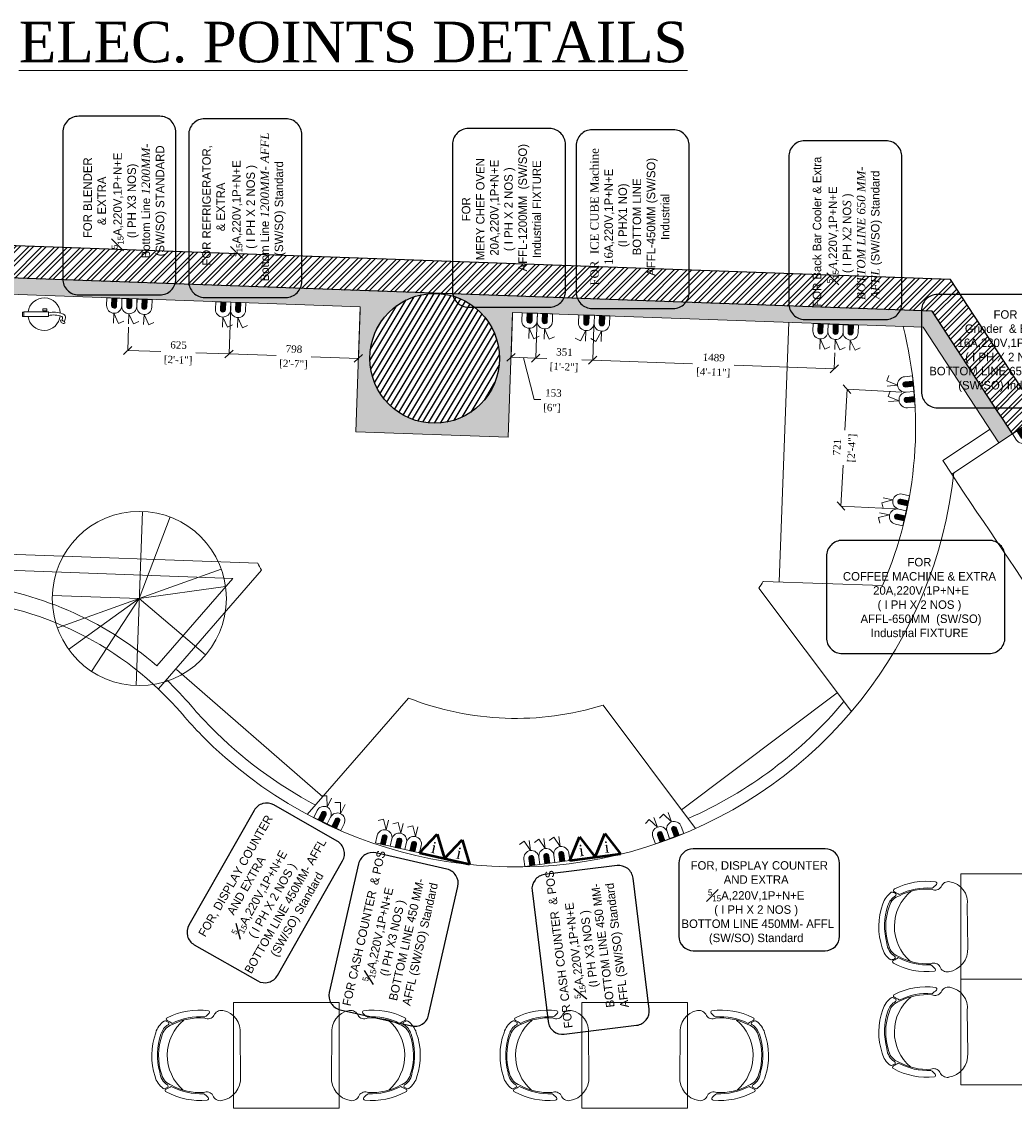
# Model space of a CAD drawing. Header units: millimetres. Extents: x 256680 to 410391, y -77299 to -22623.
# Tile 119 of 202: x 369274 to 375390, y -50220 to -43492. Entities that reach past the tile are written whole.
import ezdxf
from ezdxf.enums import TextEntityAlignment as Align

# ---------------------------------------------------------------- set-up
doc = ezdxf.new("R2010")
doc.units = ezdxf.units.MM
doc.header["$LTSCALE"] = 2.5
for name, color, linetype, lineweight in [('CKD Equipments', 252, 'Continuous', 0), ('CKD-Electrical Point', 7, 'Continuous', 25), ('CKD-Electrical Text', 7, 'Continuous', 25), ('ELEC', 1, 'Continuous', 5), ('Electrical', 1, 'Continuous', 5), ('ELEVATION 1', 143, 'Continuous', 18), ('ELEVATION 3', 23, 'Continuous', 13), ('FURNITURES', 30, 'Continuous', 15), ('HATCH LIGHT', 250, 'Continuous', 0), ('HATCH MEDIUM', 251, 'Continuous', 5), ('ROOM TEXT', 7, 'Continuous', 5), ('WALL', 132, 'Continuous', 25)]:
    doc.layers.add(name, color=color, linetype=linetype, lineweight=lineweight)
doc.layers.add('sp04000g0$0$S-COLS-PATT', color=252, linetype='Continuous')
doc.styles.add('CKD_Dimension Text', font='BOOKOSI.TTF')
doc.dimstyles.new('CKD-Dimensions', dxfattribs={"dimtxt": 45, "dimasz": 50, "dimexe": 0, "dimexo": 20, "dimgap": 20, "dimtad": 0, "dimdec": 0, "dimzin": 4, "dimdsep": 46, "dimtxsty": 'CKD_Dimension Text', "dimblk": 'OBLIQUE', "dimcen": 12, "dimclrd": 150, "dimclre": 150, "dimclrt": 7, "dimadec": 0, "dimazin": 2, "dimtfac": 1, "dimtdec": 0, "dimtofl": 0, "dimtmove": 1, "dimatfit": 2, "dimfxl": 1, "dimtfillclr": 7, "dimtolj": 1, "dimtzin": 0, "dimlwd": -1, "dimlwe": -1, "dimarcsym": 0})

# ---------------------------------------------------------------- blocks, each defined once
blk = doc.blocks.new('04P-CH~1')
blk.add_line((-0.6031, 0.6002), (-0.3259, 0.597))
for centre, radius, start, end in [((-0.6123, 0.4516), 0.1489, 86.45826, 170.84441), ((-0.3081, 0.4618), 0.1363, 9.13239, 97.50787), ((-0.7092, 0.4672), 0.0508, 170.84441, 251.00231), ((-0.2234, 0.474), 0.0508, 290.59406, 10.75195), ((-0.3026, 0.3344), 0.456, 173.92961, 208.62433), ((-0.7462, 0.3807), 0.01, 46.56635, 168.96112), ((-0.9103, 0.2073), 0.2488, 38.01323, 46.56635), ((-0.7491, 0.3792), 0.0464, 334.70337, 59.67207), ((-0.3125, 0.3391), 0.4025, 176.94568, 208.36885), ((-0.3123, 0.339), 0.3954, 177.0537, 208.52316), ((-0.6165, 0.3348), 0.3954, 333.0732, 4.54266), ((-0.6164, 0.3348), 0.4025, 333.22752, 4.65068), ((-0.181, 0.3871), 0.0464, 121.92429, 206.89299), ((-0.6261, 0.3299), 0.456, 332.97204, 7.66676), ((-0.0151, 0.2198), 0.2488, 135.03001, 143.58313), ((-0.184, 0.3885), 0.01, 12.63524, 135.03001), ((-0.465, 0.421), 0.2985, 220.6848, 320.38834), ((-0.5509, 0.0634), 0.1433, 143.88699, 158.53261), ((-0.5651, 0.1825), 0.1, 198.86575, 254.77146), ((-0.3595, 0.1854), 0.1, 286.8249, 342.73061), ((-0.3704, 0.0659), 0.1433, 23.06375, 37.70938), ((-0.6935, 0.1195), 0.01, 200.82595, 338.53261), ((-0.6722, 0.1012), 0.01, 162.69848, 217.18732), ((-0.5509, 0.0634), 0.1371, 154.57208, 162.69848), ((-0.5651, 0.1825), 0.1445, 217.18732, 254.77146), ((-0.6657, 0.118), 0.01, 32.6756, 154.57208), ((-0.5651, 0.1825), 0.1095, 212.6756, 265.19021), ((-0.4661, 0.4573), 0.3918, 251.35616, 290.2402), ((-0.5751, 0.0635), 0.01, 75.17077, 85.19021), ((-0.4624, 0.4792), 0.4208, 254.83048, 288.66311), ((-0.3595, 0.1854), 0.1095, 286.8249, 328.92077), ((-0.3595, 0.1854), 0.1445, 286.8249, 324.40904), ((-0.2571, 0.1237), 0.01, 27.02428, 148.92077), ((-0.3704, 0.0659), 0.1371, 18.89788, 27.02428), ((-0.2501, 0.1071), 0.01, 324.40904, 18.89788), ((-0.2294, 0.126), 0.01, 203.06375, 340.77041), ((-0.4661, 0.456), 0.435, 251.64897, 289.94739)]:
    blk.add_arc(centre, radius, start, end)
blk = doc.blocks.new('Table chair 1')
at = {"layer": 'FURNITURES'}
blk.add_lwpolyline([(-325, 325), (-325, -325), (325, -325), (325, 325)], close=True, dxfattribs=at)
at = {"layer": 'FURNITURES', "xscale": 946.5666576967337, "yscale": 946.5666576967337, "zscale": 946.5666576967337, "rotation": 180}
blk.add_blockref('04P-CH~1', (-439.7, 845.5), dxfattribs=at)
at = {"layer": 'FURNITURES', "xscale": -946.5666576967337, "yscale": 946.5666576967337, "zscale": 946.5666576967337}
blk.add_blockref('04P-CH~1', (-439.7, -850), dxfattribs=at)
blk = doc.blocks.new('t')
for p, q in [((119721.4, -21429.1), (119721.4, -20655.6)), ((119721.4, -21429.1), (120009.1, -20711.1)), ((119721.4, -21429.1), (120195.6, -20818)), ((119721.4, -21429.1), (120383.6, -21029.3)), ((118947.9, -21429.1), (120494.9, -21429.1)), ((119721.4, -21429.1), (118988.2, -21675.7)), ((119721.4, -21429.1), (119433.7, -22147.2)), ((119721.4, -21429.1), (119586.6, -22190.8)), ((119721.4, -21429.1), (120200.7, -22036.3))]:
    blk.add_line(p, q)
blk.add_circle((119721.4, -21429.1), 773.5)
blk = doc.blocks.new('fe')
at = {"color": 1}
for p, q in [((-120.2, 44.7), (-121.9, 54.2)), ((-105.6, 35.2), (-98.9, 37.2))]:
    blk.add_line(p, q, dxfattribs=at)
for points in [[(-22.1, 14.2), (128.9, 14.2), (128.9, -14.2), (-22.1, -14.2)], [(128.9, 13.2), (138.3, 13.2), (138.3, -13.2), (128.9, -13.2)], [(-12, -20.1), (12, -20.1), (12, -32.1), (-12, -32.1)], [(-8.1, -14.2), (8.1, -14.2), (8.1, -20.1), (-8.1, -20.1)]]:
    blk.add_lwpolyline(points, close=True, dxfattribs=at)
for centre, radius, start, end in [((4.8, 0), 100, 8.14071, 173.31205), ((-87.8, 23.6), 38.6, 146.97346, 188.44357), ((-101.6, 21.6), 24.7, 188.44357, 251.14202), ((-119.1, 54.8), 2.9, 111.49779, 190.49164), ((-113.9, 41.5), 17.1, 353.90866, 111.49779), ((-117.3, 33.1), 12, 10.16239, 103.78454), ((-87.8, 23.6), 21.2, 146.97346, 188.44357), ((-101.6, 21.6), 7.24, 188.44357, 251.14202), ((-53.4, 152.4), 146.6, 249.85674, 282.35037), ((-99.7, 40), 2.9, 286.93841, 353.90866), ((-54.1, 150), 161.6, 249.93384, 281.45108), ((4.8, 0), 100, 183.61637, 351.85929)]:
    blk.add_arc(centre, radius, start, end, dxfattribs=at)
blk = doc.blocks.new('A$C41F15E28')
at = {"layer": 'Electrical'}
blk.add_hatch(color=7, dxfattribs=at).paths.add_polyline_path([(15.5, 0), (-15.5, 0), (-15.5, -46.4, 0.414214), (0, -61.9, 0.414214), (15.5, -46.4)])
at = {"layer": 'Electrical', "color": 7}
for p, q in [((0, -92.9), (-31, -154.8)), ((0, -92.9), (0, -154.8)), ((-31, -154.8), (-61.9, -139.3))]:
    blk.add_line(p, q, dxfattribs=at)
blk.add_lwpolyline([(-46.4, 0), (46.4, 0), (46.4, -46.4, -0.414214), (0, -92.9), (0, -92.9, -0.414214), (-46.4, -46.4), (-46.4, 0)], format="xyb", dxfattribs=at)
blk.add_lwpolyline([(-15.5, 0), (15.5, 0), (15.5, -46.4, -0.414214), (0, -61.9, -0.414214), (-15.5, -46.4)], format="xyb", close=True, dxfattribs=at)
blk = doc.blocks.new('WQEREYTI')
at = {"layer": 'ELEC', "lineweight": 0}
blk.add_hatch(color=4, dxfattribs=at).paths.add_polyline_path([(5560326.96, 630080.87), (5560326.96, 630079.63), (5560328.82, 630079.63, 0.414214), (5560329.44, 630080.25, 0.414214), (5560328.82, 630080.87)])
at = {"layer": 'ELEC', "color": 4, "lineweight": 0}
for p, q in [((5560330.68, 630080.25), (5560333.16, 630080.25)), ((5560330.68, 630080.25), (5560333.16, 630079.01)), ((5560333.16, 630079.01), (5560332.54, 630077.77))]:
    blk.add_line(p, q, dxfattribs=at)
blk.add_lwpolyline([(5560326.96, 630078.39), (5560326.96, 630082.11), (5560328.82, 630082.11, -0.414214), (5560330.68, 630080.25), (5560330.68, 630080.25, -0.414214), (5560328.82, 630078.39), (5560326.96, 630078.39)], format="xyb", dxfattribs=at)
blk.add_lwpolyline([(5560326.96, 630079.63), (5560326.96, 630080.87), (5560328.82, 630080.87, -0.414214), (5560329.44, 630080.25, -0.414214), (5560328.82, 630079.63)], format="xyb", close=True, dxfattribs=at)
blk = doc.blocks.new('EQWRTYTREWERYTU')
at = {"layer": 'ELEC', "lineweight": 0}
blk.add_hatch(color=3, dxfattribs=at).paths.add_polyline_path([(5560326.38, 630073.1), (5560326.38, 630071.86), (5560328.24, 630071.86, 0.414214), (5560328.86, 630072.48, 0.414214), (5560328.24, 630073.1)])
at = {"layer": 'ELEC', "color": 3, "lineweight": 0}
for p, q in [((5560330.09, 630072.48), (5560332.57, 630072.48)), ((5560330.09, 630072.48), (5560332.57, 630071.25)), ((5560332.57, 630071.25), (5560331.95, 630070.01))]:
    blk.add_line(p, q, dxfattribs=at)
blk.add_lwpolyline([(5560326.38, 630070.63), (5560326.38, 630074.34), (5560328.24, 630074.34, -0.414214), (5560330.09, 630072.48), (5560330.09, 630072.48, -0.414214), (5560328.24, 630070.63), (5560326.38, 630070.63)], format="xyb", dxfattribs=at)
blk.add_lwpolyline([(5560326.38, 630071.86), (5560326.38, 630073.1), (5560328.24, 630073.1, -0.414214), (5560328.86, 630072.48, -0.414214), (5560328.24, 630071.86)], format="xyb", close=True, dxfattribs=at)
blk = doc.blocks.new('_Oblique')
at = {"color": 0, "linetype": 'ByBlock', "lineweight": -2}
blk.add_line((-0.5, -0.5), (0.5, 0.5), dxfattribs=at)
blk = doc.blocks.new('*D875')
at = {"layer": 'CKD Equipments', "color": 150}
for p, q in [((370560.9, -45240.3), (370550.7, -45537.5)), ((371358.7, -45267.6), (371348.5, -45564.8)), ((370550.7, -45537.5), (370841.6, -45547.4)), ((371348.5, -45564.8), (371057.6, -45554.8))]:
    blk.add_line(p, q, dxfattribs=at)
at = {"layer": 'Defpoints', "color": 0}
for p in [(370561.5, -45220.3), (371359.3, -45247.6), (370550.7, -45537.5)]:
    blk.add_point(p, dxfattribs=at)
at = {"layer": 'CKD Equipments', "color": 150, "linetype": 'ByBlock', "xscale": 50, "yscale": 50, "zscale": 50}
for p, rotation in [((370550.7, -45537.5), 178.0406714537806), ((371348.5, -45564.8), 358.0406714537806)]:
    blk.add_blockref('_Oblique', p, dxfattribs=dict(at, rotation=rotation))
at = {"layer": 'CKD Equipments', "color": 7, "char_height": 45, "attachment_point": 5, "rotation": 358.04067, "style": 'CKD_Dimension Text'}
for s, insert in [('\\A1;798', (370951.1, -45507.5)), ('\\A1;[2\'-7"]', (370947.8, -45602.2))]:
    blk.add_mtext(s, dxfattribs=dict(at, insert=insert))
blk = doc.blocks.new('*D876')
at = {"layer": 'CKD Equipments', "color": 150}
for p, q in [((370560.9, -45240.3), (370550.7, -45537.5)), ((369931.1, -45371.7), (369926.1, -45516.1)), ((369926.1, -45516.1), (370130.4, -45523.1)), ((370550.7, -45537.5), (370346.4, -45530.5))]:
    blk.add_line(p, q, dxfattribs=at)
at = {"layer": 'Defpoints', "color": 0}
for p in [(370561.5, -45220.3), (369931.8, -45351.7), (369926.1, -45516.1)]:
    blk.add_point(p, dxfattribs=at)
at = {"layer": 'CKD Equipments', "color": 150, "linetype": 'ByBlock', "xscale": 50, "yscale": 50, "zscale": 50}
for p, rotation in [((369926.1, -45516.1), 178.0406714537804), ((370550.7, -45537.5), 358.0406714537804)]:
    blk.add_blockref('_Oblique', p, dxfattribs=dict(at, rotation=rotation))
at = {"layer": 'CKD Equipments', "color": 7, "char_height": 45, "attachment_point": 5, "rotation": 358.04067, "style": 'CKD_Dimension Text'}
for s, insert in [('\\A1;625', (370239.9, -45482.8)), ('\\A1;[2\'-1"]', (370236.7, -45577.9))]:
    blk.add_mtext(s, dxfattribs=dict(at, insert=insert))
blk = doc.blocks.new('*D878')
at = {"layer": 'CKD Equipments', "color": 150}
for p, q in [((372298, -45301.5), (372288.8, -45558)), ((372450.4, -45306.9), (372441.2, -45563.5)), ((372288.8, -45558), (372441.2, -45563.5)), ((372432.1, -45817.5), (372365, -45560.8)), ((372472.1, -45818.9), (372432.1, -45817.5))]:
    blk.add_line(p, q, dxfattribs=at)
at = {"layer": 'Defpoints', "color": 0}
for p in [(372298.7, -45281.5), (372451.2, -45287), (372441.2, -45563.5)]:
    blk.add_point(p, dxfattribs=at)
at = {"layer": 'CKD Equipments', "color": 150, "linetype": 'ByBlock', "xscale": 50, "yscale": 50, "zscale": 50}
for p, rotation in [((372288.8, -45558), 177.9453521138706), ((372441.2, -45563.5), 357.9453521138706)]:
    blk.add_blockref('_Oblique', p, dxfattribs=dict(at, rotation=rotation))
at = {"layer": 'CKD Equipments', "color": 7, "char_height": 45, "attachment_point": 5, "rotation": 357.94535, "style": 'CKD_Dimension Text'}
for s, insert in [('\\A1;153', (372550.2, -45778.1)), ('\\A1;[6"]', (372540.6, -45872.5))]:
    blk.add_mtext(s, dxfattribs=dict(at, insert=insert))
blk = doc.blocks.new('*D879')
at = {"layer": 'CKD Equipments', "color": 150}
for p, q in [((372450.4, -45306.9), (372441.2, -45563.5)), ((372799.9, -45369.4), (372792.5, -45576.1)), ((372441.2, -45563.5), (372508.9, -45565.9)), ((372792.5, -45576.1), (372724.8, -45573.7))]:
    blk.add_line(p, q, dxfattribs=at)
at = {"layer": 'Defpoints', "color": 0}
for p in [(372451.2, -45287), (372800.6, -45349.4), (372792.5, -45576.1)]:
    blk.add_point(p, dxfattribs=at)
at = {"layer": 'CKD Equipments', "color": 150, "linetype": 'ByBlock', "xscale": 50, "yscale": 50, "zscale": 50}
for p, rotation in [((372441.2, -45563.5), 177.9453521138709), ((372792.5, -45576.1), 357.9453521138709)]:
    blk.add_blockref('_Oblique', p, dxfattribs=dict(at, rotation=rotation))
at = {"layer": 'CKD Equipments', "color": 7, "char_height": 45, "attachment_point": 5, "rotation": 357.94535, "style": 'CKD_Dimension Text'}
for s, insert in [('\\A1;351', (372618.4, -45526.2)), ('\\A1;[1\'-2"]', (372615, -45620.9))]:
    blk.add_mtext(s, dxfattribs=dict(at, insert=insert))
blk = doc.blocks.new('*D880')
at = {"layer": 'CKD Equipments', "color": 150}
for p, q in [((372799.9, -45369.4), (372792.5, -45576.1)), ((374284.5, -45530.3), (374280.9, -45629.5)), ((372792.5, -45576.1), (373408.3, -45598.2)), ((374280.9, -45629.5), (373665.2, -45607.4))]:
    blk.add_line(p, q, dxfattribs=at)
at = {"layer": 'Defpoints', "color": 0}
for p in [(372800.6, -45349.4), (374285.2, -45510.3), (374280.9, -45629.5)]:
    blk.add_point(p, dxfattribs=at)
at = {"layer": 'CKD Equipments', "color": 150, "linetype": 'ByBlock', "xscale": 50, "yscale": 50, "zscale": 50}
for p, rotation in [((372792.5, -45576.1), 177.9453521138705), ((374280.9, -45629.5), 357.9453521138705)]:
    blk.add_blockref('_Oblique', p, dxfattribs=dict(at, rotation=rotation))
at = {"layer": 'CKD Equipments', "color": 7, "char_height": 45, "attachment_point": 5, "rotation": 357.94535, "style": 'CKD_Dimension Text'}
for s, insert in [('\\A1;1489', (373538.3, -45559.6)), ('\\A1;[4\'-11"]', (373534.9, -45653.9))]:
    blk.add_mtext(s, dxfattribs=dict(at, insert=insert))
blk = doc.blocks.new('*D881')
at = {"layer": 'CKD Equipments', "color": 150}
for p, q in [((374360.6, -45754.4), (374347.2, -46006.6)), ((374696.8, -45772.3), (374360.6, -45754.4)), ((374322.4, -46474.5), (374335.8, -46222.4)), ((374658.6, -46492.3), (374322.4, -46474.5))]:
    blk.add_line(p, q, dxfattribs=at)
at = {"layer": 'Defpoints', "color": 0}
for p in [(374360.6, -45754.4), (374716.7, -45773.3), (374678.6, -46493.4)]:
    blk.add_point(p, dxfattribs=at)
at = {"layer": 'CKD Equipments', "color": 150, "linetype": 'ByBlock', "xscale": 50, "yscale": 50, "zscale": 50}
for p, rotation in [((374360.6, -45754.4), 86.96831597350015), ((374322.4, -46474.5), 266.9683159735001)]:
    blk.add_blockref('_Oblique', p, dxfattribs=dict(at, rotation=rotation))
at = {"layer": 'CKD Equipments', "color": 7, "char_height": 45, "attachment_point": 5, "rotation": 86.96832, "style": 'CKD_Dimension Text'}
for s, insert in [('\\A1;721', (374297.6, -46112.1)), ('\\A1;[2\'-4"]', (374392.6, -46117.2))]:
    blk.add_mtext(s, dxfattribs=dict(at, insert=insert))

msp = doc.modelspace()

# ---------------------------------------------------------------- hatches: boundary and pattern name
at = {"layer": 'HATCH LIGHT', "true_color": 0x636466}
h = msp.add_hatch(dxfattribs=at)
h.set_pattern_fill('ANSI32', color=251, scale=6)
h.set_pattern_definition([(45, (300231.21, -65953.15), (-40.411153, 40.411153), []), (45, (300258.15, -65953.15), (-40.411153, 40.411153), [])])
h.paths.add_polyline_path([(377374.1, -51818.1), (377180.1, -51866.9), (377361.6, -52587.8), (364809, -52587.7, -0.000263), (364794.5, -52787.7), (377618.3, -52787.8)])
h.paths.add_polyline_path([(365222.9, -44385.2), (365022.9, -44385.2, -0.011972), (364541.6, -53484.2), (364742.2, -53484.2, 0.01196)])
h.paths.add_polyline_path([(365206.6, -44925.7), (374885.5, -45274.7, 0.003501), (375379.6, -46028.8), (375547.2, -45919.6), (374997.1, -45078.6), (365212.8, -44725.8, -0.000262)])
h = msp.add_hatch(dxfattribs=at)
h.set_pattern_fill('ANSI36', color=251, scale=7)
h.set_pattern_definition([(45, (300231.21, -65953.148), (11.786586, 43.2174826), [55.5625, -11.1125, 0, -11.1125])])
h.paths.add_polyline_path([(371331.6, -46017.1), (372271, -46050.9), (372298.7, -45281.5), (374829.8, -45372.7), (375296.3, -46084.2), (375379.6, -46028.8, -0.003501), (374885.5, -45274.7), (371832.6, -45164.8, -0.403697), (372218.2, -45564.6, -1), (371418.2, -45564.6, -0.424809), (371832.6, -45164.8), (368000.1, -45026.5), (367996.5, -45126.4), (371359.3, -45247.6)])
at = {"layer": 'sp04000g0$0$S-COLS-PATT'}
h = msp.add_hatch(dxfattribs=at)
h.set_pattern_fill('ANSI31', color=256, scale=10, angle=13.97724, style=0)
h.set_pattern_definition([(58.97724, (136391.294, -100383.237), (-27.2085637, 16.3632687), [])])
edge = h.paths.add_edge_path()
edge.add_arc((371818.2, -45564.6), 400, 0, 360)

# ---------------------------------------------------------------- linework, layer by layer
at = {"layer": 'CKD-Electrical Text', "color": 6, "lineweight": 50}
for p, q in [((371725.3, -48611.4), (371832.6, -48495.3)), ((371832.6, -48495.3), (371879.5, -48646.3)), ((372807.2, -48637.2), (372867.4, -48491.1)), ((372867.4, -48491.1), (372963.8, -48616.4)), ((371879.5, -48646.3), (371986.8, -48530.2)), ((371986.8, -48530.2), (372033.6, -48681.2)), ((372650.5, -48658.1), (372710.8, -48512)), ((372710.8, -48512), (372807.2, -48637.2)), ((371725.3, -48611.4), (371879.5, -48646.3)), ((371879.5, -48646.3), (372033.6, -48681.2)), ((372650.5, -48658.1), (372807.2, -48637.2)), ((372807.2, -48637.2), (372963.8, -48616.4))]:
    msp.add_line(p, q, dxfattribs=at)
at = {"layer": 'CKD-Electrical Text', "color": 7, "linetype": 'Continuous'}
for points, elevation in [([(369624.5, -45174.1), (370124.2, -45174.1, 0.414214), (370223.1, -45075.2), (370223.1, -44172.3, 0.414214), (370124.2, -44073.4), (369624.5, -44073.4, 0.414214), (369525.6, -44172.3), (369525.6, -45075.2, 0.414214)], -24820.1), ([(370400.9, -45189.4), (370900.6, -45189.4, 0.414214), (370999.5, -45090.5), (370999.5, -44187.5, 0.414214), (370900.6, -44088.6), (370400.9, -44088.6, 0.414214), (370302, -44187.5), (370302, -45090.5, 0.414214)], -24820.1), ([(372026.2, -45249.7), (372525.9, -45249.7, 0.414214), (372624.8, -45150.8), (372624.8, -44247.8, 0.414214), (372525.9, -44148.9), (372026.2, -44148.9, 0.414214), (371927.3, -44247.8), (371927.3, -45150.8, 0.414214)], -24820.1), ([(372789, -45257.1), (373288.7, -45257.1, 0.414214), (373387.6, -45158.2), (373387.6, -44255.3, 0.414214), (373288.7, -44156.4), (372789, -44156.4, 0.414214), (372690.1, -44255.3), (372690.1, -45158.2, 0.414214)], -24820.1), ([(374099.5, -45325.1), (374599.1, -45325.1, 0.414214), (374698, -45226.2), (374698, -44323.3, 0.414214), (374599.1, -44224.4), (374099.5, -44224.4, 0.414214), (374000.6, -44323.3), (374000.6, -45226.2, 0.414214)], -24820.1), ([(374818, -45270.6), (374818, -45770.3, 0.414214), (374916.9, -45869.2), (375819.9, -45869.2, 0.414214), (375918.8, -45770.3), (375918.8, -45270.6, 0.414214), (375819.9, -45171.7), (374916.9, -45171.7, 0.414214)], -24820.1), ([(374232.7, -46784.6), (374232.7, -47284.3, 0.414214), (374331.6, -47383.2), (375234.5, -47383.2, 0.414214), (375333.4, -47284.3), (375333.4, -46784.6, 0.414214), (375234.5, -46685.7), (374331.6, -46685.7, 0.414214)], -24820.1), ([(370336.5, -49176.8), (370727.3, -49399.3, 0.414214), (370848.7, -49366), (371250.8, -48659.8, 0.414214), (371217.4, -48538.4), (370826.6, -48315.9, 0.414214), (370705.2, -48349.2), (370303.2, -49055.4, 0.414214)], -22338.1), ([(371235.9, -49577.5), (371674.5, -49677.1, 0.414214), (371781, -49610.1), (371961.1, -48817.7, 0.414214), (371894, -48711.1), (371455.5, -48611.5, 0.414214), (371349, -48678.5), (371168.9, -49470.9, 0.414214)], -22338.1), ([(373323.2, -48674.7), (373323.2, -49124.4, 0.414214), (373412.3, -49213.5), (374224.9, -49213.5, 0.414214), (374313.9, -49124.4), (374313.9, -48674.7, 0.414214), (374224.9, -48585.7), (373412.3, -48585.7, 0.414214)], -22338.1), ([(372616.7, -49727.7), (373063.1, -49672.8, 0.414214), (373140.6, -49573.6), (373041.4, -48767, 0.414214), (372942.2, -48689.5), (372495.9, -48744.4, 0.414214), (372418.4, -48843.6), (372517.5, -49650.2, 0.414214)], -22338.1)]:
    msp.add_lwpolyline(points, format="xyb", close=True, dxfattribs=dict(at, elevation=elevation))
at = {"layer": 'ELEVATION 1'}
for p, q in [((375241.5, -46000.5), (374949.5, -46194.8)), ((375379.6, -46028.8), (375004.9, -46278)), ((374949.5, -46194.8), (375004.9, -46278))]:
    msp.add_line(p, q, dxfattribs=at)
msp.add_lwpolyline([(375379.6, -46028.8), (375296.3, -46084.2), (374829.8, -45372.7), (372298.7, -45281.5), (372271, -46050.9), (371331.6, -46017.1), (371359.3, -45247.6), (367996.5, -45126.4)], dxfattribs=at)
at = {"layer": 'FURNITURES'}
for p, q in [((374000.2, -45342.8), (373942.5, -46941.8)), ((370727.4, -46825.9), (368838.3, -46757.8)), ((370574.7, -46920.4), (368934.6, -46861.3)), ((370751.4, -46869.6), (370115.3, -47601.2)), ((370574.7, -46920.4), (370106.6, -47458.7)), ((373843.1, -46938.2), (374578.6, -46964.7)), ((373816.1, -46980.1), (374386.7, -47740.6)), ((371128.1, -48265.2), (370226.3, -47481.1)), ((373339.9, -48345), (374299.8, -47624.8)), ((371657, -47657), (371033.1, -48374.5)), ((372856.2, -47700.2), (373426.8, -48460.8))]:
    msp.add_line(p, q, dxfattribs=at)
for centre, radius, start, end in [((372317.7, -45982.6), 2465, 336.52074, 14.43282), ((372317.7, -45982.6), 2715, 224.57352, 353.93164), ((372317.7, -45982.6), 1800, 207.93519, 209.52153), ((368713.5, -49081.8), 2139, 49.36083, 84.15735), ((372317.7, -45982.6), 1800, 326.34885, 327.93519), ((368713.5, -49081.8), 2039, 40.50816, 86.78492), ((368713.5, -49081.8), 2114, 40.50816, 46.65418), ((372317.7, -45982.6), 1800, 248.46397, 287.40641), ((372317.7, -45982.6), 2640, 293.74107, 320.01419), ((372164.6, -46133.5), 2500, 220.50816, 224.57352), ((372164.6, -46133.5), 2425, 220.50816, 224.57352), ((372317.7, -45982.6), 2640, 224.57352, 242.12931)]:
    msp.add_arc(centre, radius, start, end, dxfattribs=at)
at = {"layer": 'HATCH MEDIUM', "flags": 128}
msp.add_lwpolyline([(376631.1, -48868.1, 0.044115), (376508, -48514.3, 0.053087), (376280.7, -48125.5, -0.00866), (375004.9, -46278, -0.00866)], format="xyb", dxfattribs=at)
at = {"layer": 'WALL'}
for p, q in [((374997.1, -45078.6), (365213.8, -44725.9)), ((375547.2, -45919.6), (374997.1, -45078.6))]:
    msp.add_line(p, q, dxfattribs=at)
at = {"layer": 'WALL', "flags": 128}
msp.add_lwpolyline([(375547.2, -45919.6), (375379.6, -46028.8, -0.003501), (374885.5, -45274.7), (365206.6, -44925.7)], format="xyb", dxfattribs=at)
at = {"layer": 'WALL'}
msp.add_circle((371818.2, -45564.6), 400, dxfattribs=at)

# ---------------------------------------------------------------- block references
at = {"rotation": 269.9995000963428}
for p in [(375386, -49064.4), (375386, -49714.4), (370904.1, -49857.7), (373051, -49857.7)]:
    msp.add_blockref('Table chair 1', p, dxfattribs=at)
at = {"layer": 'CKD-Electrical Point', "color": 2, "lineweight": 50, "xscale": -1}
for p, rotation in [((369844.2, -45193.8), 358.0406714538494), ((369937.1, -45197), 358.0406714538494), ((370029.8, -45201.6), 358.0406714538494), ((370515.2, -45217.4), 358.0406714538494), ((370608, -45220.6), 358.0406714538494), ((374197.7, -45352.4), 358.0406714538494), ((374290.5, -45355.6), 358.0406714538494), ((374383.3, -45358.8), 358.0406714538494), ((375418.7, -46003.7), 32.70717898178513), ((371114.7, -48412.7), 154.2108292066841), ((371198.3, -48453.1), 154.2108292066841), ((373310, -48507.4), 200.0017315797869), ((371498.9, -48560.2), 167.2549325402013), ((371589.5, -48580.7), 167.2549325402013), ((371680, -48601.2), 167.2549325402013), ((373222.7, -48539.2), 200.0017315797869), ((372604.5, -48664.2), 187.5848486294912), ((372420.3, -48688.7), 187.5848486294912), ((372512.4, -48676.5), 187.5848486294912)]:
    msp.add_blockref('A$C41F15E28', p, dxfattribs=dict(at, rotation=rotation))
at = {"layer": 'CKD-Electrical Point', "color": 2, "lineweight": 50}
for name, p, xscale, yscale, zscale, rotation in [('EQWRTYTREWERYTU', (21494753.3, 140512635.3), -25.39999999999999, 25.4, 25.4, 87.91875900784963), ('EQWRTYTREWERYTU', (21494847.6, 140512631.9), -25.39999999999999, 25.4, 25.4, 87.91875900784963), ('WQEREYTI', (-10736174.9, 144195386), 25.85241221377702, 25.85241221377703, 25.85241221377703, 267.9390180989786), ('WQEREYTI', (-10736078.9, 144195382.5), 25.85241221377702, 25.85241221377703, 25.85241221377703, 267.9390180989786), ('WQEREYTI', (142010319, 29418726.2), 25.85241221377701, 25.85241221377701, 25.85241221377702, 185.2866173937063), ('WQEREYTI', (142010327.8, 29418630.6), 25.85241221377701, 25.85241221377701, 25.85241221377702, 185.2866173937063), ('EQWRTYTREWERYTU', (134640919.2, -46686295.4), -25.39999999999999, 25.4, 25.4, 347.3093222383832), ('EQWRTYTREWERYTU', (134640898.4, -46686387.5), -25.39999999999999, 25.4, 25.4, 347.3093222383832)]:
    msp.add_blockref(name, p, dxfattribs=dict(at, xscale=xscale, yscale=yscale, zscale=zscale, rotation=rotation))
at = {"layer": 'ELEVATION 3', "rotation": 180.4202872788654}
msp.add_blockref('fe', (369415.7, -45292.1), dxfattribs=at)
at = {"layer": 'HATCH MEDIUM', "xscale": -0.6936824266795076, "yscale": 0.6936824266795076, "zscale": 0.6936824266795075, "rotation": 87.93518763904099}
msp.add_blockref('t', (358134.6, 36486.5), dxfattribs=at)

# ---------------------------------------------------------------- texts
at = {"layer": 'CKD-Electrical Text', "color": 6, "lineweight": 50, "style": 'CKD_Dimension Text'}
for rotation, p in [(347.25132, (371813.9, -48578)), (347.25132, (371968.1, -48612.9)), (7.58124, (372722, -48596)), (7.58124, (372878.6, -48575.1))]:
    msp.add_text('i', height=70, rotation=rotation, dxfattribs=at).set_placement(p, align=Align.MIDDLE_CENTER)
at = {"layer": 'CKD-Electrical Text', "color": 4, "linetype": 'Continuous', "char_height": 52.272, "width": 991.627, "attachment_point": 5, "rotation": 90, "style": 'CKD_Dimension Text'}
for s, insert in [('{\\fCentury Gothic|b0|i0|c238|p34;\\C256;  FOR \\fCentury Gothic|b0|i0|c0|p34;REFRIGERATOR,\\P & EXTRA \\P\\A1;{\\H0.7x;\\S5#15;}\\H1.00002x;A\\fCentury Gothic|b0|i0|c238|p34;,220V,1P+N+E \\P ( I PH X \\fCentury Gothic|b0|i0|c0|p34;2\\fCentury Gothic|b0|i0|c238|p34; NO\\fCentury Gothic|b0|i0|c0|p34;S\\fCentury Gothic|b0|i0|c238|p34; )\\fCentury Gothic|b0|i0|c0|p34; \\P\\fCentury Gothic|b0|i0|c238|p34; \\fCentury Gothic|b0|i0|c0|p34;Bottom Line \\fBookman Old Style|b0|i1|c0|p18;\\H0.99998x;1200MM- AFFL\\fCentury Gothic|b0|i0|c238|p34; (SW/SO)\\fBookman Old Style|b0|i1|c0|p18; \\fCentury Gothic|b0|i0|c238|p34;Standard }', (370642.8, -44641.7)), ('\\A1;{\\fCentury Gothic|b0|i0|c238|p34;\\C7;  FOR\\fCentury Gothic|b0|i0|c0|p34; BLENDER\\P& EXTRA \\P{\\H0.7x;\\S5#15;}\\fCentury Gothic|b0|i0|c238|p34;\\H1.00002x;A,220V,1P+N+E \\P(I PH X\\fCentury Gothic|b0|i0|c0|p34;3\\fCentury Gothic|b0|i0|c238|p34; NO\\fCentury Gothic|b0|i0|c0|p34;S\\fCentury Gothic|b0|i0|c238|p34;)\\P\\fCentury Gothic|b0|i0|c0|p34;\\C256;Bottom Line \\fBookman Old Style|b0|i1|c0|p18;\\H0.99998x;1200MM- \\fCentury Gothic|b0|i0|c0|p34;\\H1.00002x;\\C7;  \\P\\fCentury Gothic|b0|i0|c238|p34;(SW/SO) STANDARD}', (369909.9, -44594.7)), ('{\\fCentury Gothic|b0|i0|c238|p34;\\C7;FOR \\P\\fCentury Gothic|b0|i0|c0|p34;MERY CHEF OVEN\\P 20\\fCentury Gothic|b0|i0|c238|p34;A,220V,1P+N+E \\P( I\\fCentury Gothic|b0|i0|c0|p34; \\fCentury Gothic|b0|i0|c238|p34;PH X\\fCentury Gothic|b0|i0|c0|p34; 2 \\fCentury Gothic|b0|i0|c238|p34;NO\\fCentury Gothic|b0|i0|c0|p34;S \\fCentury Gothic|b0|i0|c238|p34;) \\A1; \\P AFFL-\\fCentury Gothic|b0|i0|c0|p34;1200MM\\fCentury Gothic|b0|i0|c238|p34; \\fCentury Gothic|b0|i0|c0|p34; \\fCentury Gothic|b0|i0|c238|p34;(SW/SO)\\PIndustrial FIXTURE}', (372230, -44646.3)), ('{\\C7;FOR  ICE CUBE Machine\\P16\\fCentury Gothic|b0|i0|c238|p34;A,220V,1P+N+E\\P (I PHX\\fCentury Gothic|b0|i0|c0|p34;1\\fCentury Gothic|b0|i0|c238|p34; NO)\\fCentury Gothic|b0|i0|c0|p34; \\PBOTTOM LINE \\PAFFL-450MM \\fCentury Gothic|b0|i0|c238|p34;(SW/SO)\\PIndustrial} ', (373021.3, -44693.1)), ('{\\fCentury Gothic|b0|i0|c238|p34;\\C256;  FOR\\fCentury Gothic|b0|i0|c0|p34; Back Bar Cooler & Extra \\P\\A1;{\\H0.7x;\\S5#15;}\\fBookman Old Style|b0|i1|c0|p18;A\\fCentury Gothic|b0|i0|c238|p34;,220V,1P+N+E \\P ( I PH X\\fBookman Old Style|b0|i1|c0|p18;2\\fCentury Gothic|b0|i0|c238|p34; NO\\fBookman Old Style|b0|i1|c0|p18;S\\fCentury Gothic|b0|i0|c238|p34; )\\P \\fBookman Old Style|b0|i1|c0|p18;BOTTOM LINE 650 MM- AFFL\\fCentury Gothic|b0|i0|c238|p34; (SW/SO) Standard}', (374362, -44803.8))]:
    msp.add_mtext(s, dxfattribs=dict(at, insert=insert))
at = {"layer": 'CKD-Electrical Text', "color": 4, "linetype": 'Continuous', "char_height": 52.272, "width": 991.627, "attachment_point": 5, "style": 'CKD_Dimension Text'}
for s, insert in [('{\\fCentury Gothic|b0|i0|c238|p34;\\C7;FOR\\fCentury Gothic|b0|i0|c0|p34;  \\P\\pxt16;Grinder  & Extra\\P\\pt0;\\A1;16\\H1.00002x;A\\fCentury Gothic|b0|i0|c238|p34;,220V,1P+N+E \\P ( I PH X \\fCentury Gothic|b0|i0|c0|p34;2\\fCentury Gothic|b0|i0|c238|p34; NO\\fCentury Gothic|b0|i0|c0|p34;S\\fCentury Gothic|b0|i0|c238|p34; )\\P \\fCentury Gothic|b0|i0|c0|p34;BOTTOM LINE 650 MM- AFFL\\fCentury Gothic|b0|i0|c238|p34; (SW/SO) Industrial}', (375336.6, -45520.2)), ('{\\fCentury Gothic|b0|i0|c238|p34;\\C7;FOR \\P\\fCentury Gothic|b0|i0|c0|p34;COFFEE MACHINE & EXTRA\\P 20\\fCentury Gothic|b0|i0|c238|p34;A,220V,1P+N+E \\P( I\\fCentury Gothic|b0|i0|c0|p34; \\fCentury Gothic|b0|i0|c238|p34;PH X\\fCentury Gothic|b0|i0|c0|p34; 2 \\fCentury Gothic|b0|i0|c238|p34;NO\\fCentury Gothic|b0|i0|c0|p34;S \\fCentury Gothic|b0|i0|c238|p34;) \\A1; \\P AFFL-\\fCentury Gothic|b0|i0|c0|p34;650MM\\fCentury Gothic|b0|i0|c238|p34; \\fCentury Gothic|b0|i0|c0|p34; \\fCentury Gothic|b0|i0|c238|p34;(SW/SO)\\PIndustrial FIXTURE}', (374806.3, -47038.3))]:
    msp.add_mtext(s, dxfattribs=dict(at, insert=insert))
at = {"layer": 'CKD-Electrical Text', "color": 4, "linetype": 'Continuous', "char_height": 52.272, "attachment_point": 5, "style": 'CKD_Dimension Text'}
for s, width, insert, rotation in [('\\pxt12;{\\fCentury Gothic|b0|i0|c238|p34; \\C7; FO\\fCentury Gothic|b0|i0|c0|p34;R, DISPLAY COUNTER AND EXTRA\\P\\pt0;\\A1;{\\H0.7x;\\S5#15;}\\H1.00002x;A\\fCentury Gothic|b0|i0|c238|p34;,220V,1P+N+E \\P\\pt12;\\fCentury Gothic|b0|i0|c0|p34;( \\fCentury Gothic|b0|i0|c238|p34;I PH X \\fCentury Gothic|b0|i0|c0|p34;2\\fCentury Gothic|b0|i0|c238|p34; NO\\fCentury Gothic|b0|i0|c0|p34;S\\fCentury Gothic|b0|i0|c238|p34; )\\P\\pt0; \\fCentury Gothic|b0|i0|c0|p34;BOTTOM LINE 450MM- AFFL\\fCentury Gothic|b0|i0|c238|p34; \\P(SW/SO) Standard}', 1029.289, (370781.6, -48883.2), 60.34528), ('{\\fCentury Gothic|b0|i0|c238|p34;\\C256;  FOR \\fCentury Gothic|b0|i0|c0|p34;CASH COUNTER  & POS \\P\\A1;{\\H0.7x;\\S5#15;}\\H1.00002x;A\\fCentury Gothic|b0|i0|c238|p34;,220V,1P+N+E \\P\\fCentury Gothic|b0|i0|c0|p34;(\\fCentury Gothic|b0|i0|c238|p34;I PH X3 NO\\fCentury Gothic|b0|i0|c0|p34;S\\fCentury Gothic|b0|i0|c238|p34; )\\P \\fCentury Gothic|b0|i0|c0|p34;BOTTOM LINE 450 MM- AFFL\\fCentury Gothic|b0|i0|c238|p34; (SW/SO) Standard}', 969.926, (371560.4, -49135.1), 77.19573), ('{\\fCentury Gothic|b0|i0|c238|p34;\\C256;  FOR \\fCentury Gothic|b0|i0|c0|p34;CASH COUNTER  & POS \\P\\A1;{\\H0.7x;\\S5#15;}\\H1.00002x;A\\fCentury Gothic|b0|i0|c238|p34;,220V,1P+N+E \\P\\fCentury Gothic|b0|i0|c0|p34;(\\fCentury Gothic|b0|i0|c238|p34;I PH X3 NO\\fCentury Gothic|b0|i0|c0|p34;S\\fCentury Gothic|b0|i0|c238|p34; )\\P \\fCentury Gothic|b0|i0|c0|p34;BOTTOM LINE 450 MM- AFFL\\fCentury Gothic|b0|i0|c238|p34; (SW/SO) Standard}', 969.926, (372772.1, -49201.5), 97.00894)]:
    msp.add_mtext_dynamic_manual_height_columns(s, width=width, gutter_width=2650, heights=[0], dxfattribs=dict(at, insert=insert, rotation=rotation))
at = {"layer": 'CKD-Electrical Text', "color": 4, "linetype": 'Continuous', "insert": (373799.8, -48919.2), "char_height": 52.272, "attachment_point": 5, "style": 'CKD_Dimension Text'}
msp.add_mtext_dynamic_manual_height_columns('\\pxt12;{\\fCentury Gothic|b0|i0|c238|p34; \\C7; FO\\fCentury Gothic|b0|i0|c0|p34;R, DISPLAY COUNTER AND EXTRA\\P\\pt0;\\A1;{\\H0.7x;\\S5#15;}\\H1.00002x;A\\fCentury Gothic|b0|i0|c238|p34;,220V,1P+N+E \\P\\pt12;\\fCentury Gothic|b0|i0|c0|p34;( \\fCentury Gothic|b0|i0|c238|p34;I PH X \\fCentury Gothic|b0|i0|c0|p34;2\\fCentury Gothic|b0|i0|c238|p34; NO\\fCentury Gothic|b0|i0|c0|p34;S\\fCentury Gothic|b0|i0|c238|p34; )\\P\\pt0; \\fCentury Gothic|b0|i0|c0|p34;BOTTOM LINE 450MM- AFFL\\fCentury Gothic|b0|i0|c238|p34; \\P(SW/SO) Standard}', width=1029.289, gutter_width=2650, heights=[0], dxfattribs=at)
at = {"layer": 'ROOM TEXT', "insert": (374948, -43746.3), "char_height": 250, "attachment_point": 9, "style": 'CKD_Dimension Text'}
msp.add_mtext_dynamic_manual_height_columns('\\A1;\\pxqc;{\\L\\fBookman Old Style|b0|i0|c0|p18;ELEC. POINTS DETAILS}', width=7263.691, gutter_width=1.8, heights=[0], dxfattribs=at)

# ---------------------------------------------------------------- dimensions: what is measured, and where the dimension line sits
at = {"layer": 'CKD Equipments'}
for base, p1, p2, angle, picture, middle in [((369926.1, -45516.1), (370561.5, -45220.3), (369931.8, -45351.7), 358.04067, '*D876', (370238.4, -45526.8)), ((372792.5, -45576.1), (372451.2, -45287), (372800.6, -45349.4), 177.94535, '*D879', (372616.9, -45569.8)), ((374280.9, -45629.5), (372800.6, -45349.4), (374285.2, -45510.3), 177.94535, '*D880', (373536.7, -45602.8))]:
    dim = msp.add_linear_dim(base=base, p1=p1, p2=p2, angle=angle, dimstyle='CKD-Dimensions', override={"dimpost": '\\X'}, dxfattribs=at)
    dim.commit()
    dim.dimension.update_dxf_attribs({"geometry": picture, "text_midpoint": middle})
for p1, p2, distance, picture, middle in [((371359.3, -45247.6), (370561.5, -45220.3), 317.3, '*D875', (370949.6, -45551.1)), ((372298.7, -45281.5), (372451.2, -45287), -276.7, '*D878', (372493.6, -45819.7)), ((374678.6, -46493.4), (374716.7, -45773.3), 356.7, '*D881', (374341.5, -46114.5))]:
    dim = msp.add_aligned_dim(p1=p1, p2=p2, distance=distance, dimstyle='CKD-Dimensions', override={"dimpost": '\\X'}, dxfattribs=at)
    dim.commit()
    dim.dimension.update_dxf_attribs({"geometry": picture, "text_midpoint": middle})

doc.saveas('drawing.dxf')
